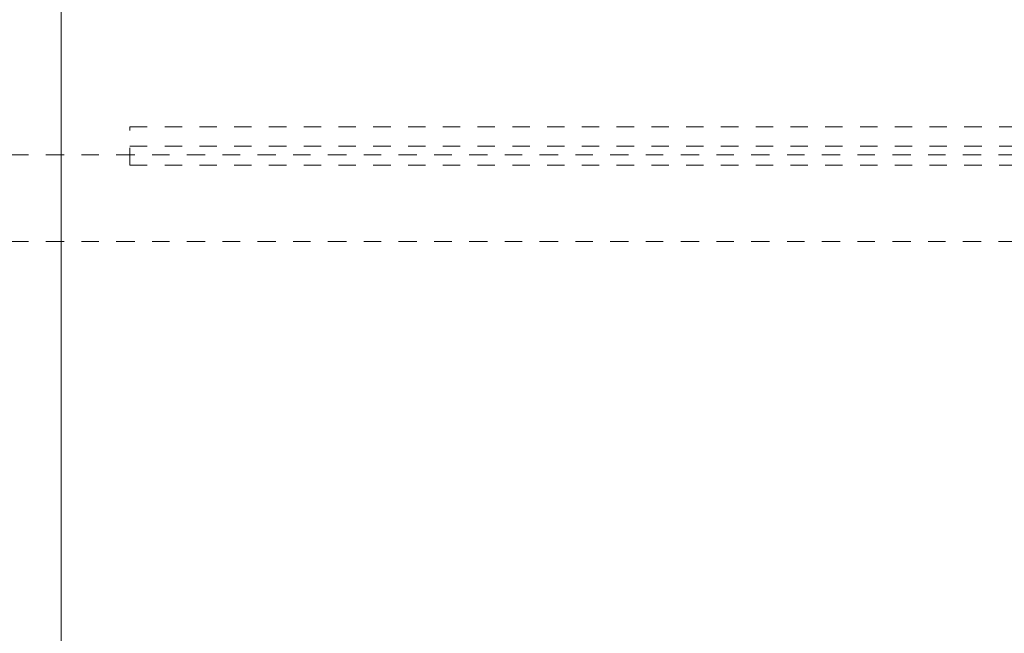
# Model space of a CAD drawing. Header units: metres. Extents: x -3.5 to 65.3, y -10.9 to 16.7.
# Tile 8 of 213: x -0.3 to 5.4, y 3.1 to 6.6. Entities that reach past the tile are written whole.
import ezdxf

# ---------------------------------------------------------------- set-up
doc = ezdxf.new("R2010")
doc.units = ezdxf.units.M
doc.header["$MEASUREMENT"] = 0
for name, pattern in [('Achse', [0.08, 0.04, -0.02, 0, -0.02]), ('Strichlinie doppelt', [0.218722, 0.105833, -0.042333, 0.028222, -0.042333]), ('Untersicht', [0.04, 0.03, -0.01])]:
    doc.linetypes.add(name, pattern=pattern)
for name, color, linetype in [('451 - Universal.Achsen Raster', 7, 'Continuous'), ('603 - Struktur.Bodenplatte_ Decke Roh', 7, 'Continuous'), ('608 - Struktur.Träger', 7, 'Continuous')]:
    doc.layers.add(name, color=color, linetype=linetype)

msp = doc.modelspace()

# ---------------------------------------------------------------- linework, layer by layer
at = {"layer": '451 - Universal.Achsen Raster', "color": 160, "linetype": 'Strichlinie doppelt', "lineweight": 9, "true_color": 0x3232ff}
for p, q in [((64.935, 5.85), (-3.175, 5.85)), ((64.935, 5.35), (-3.175, 5.35))]:
    msp.add_line(p, q, dxfattribs=at)
at = {"layer": '603 - Struktur.Bodenplatte_ Decke Roh', "color": 7, "linetype": 'Continuous', "lineweight": 18, "flags": 128}
msp.add_lwpolyline([(47.48, 13.695), (14.78, 13.695), (14.78, 13), (14.84, 13), (14.84, 8.585), (13.03, 8.585), (13.03, 8.725), (11.41, 8.725), (11.41, 13), (11.48, 13), (11.48, 13.695), (-0.015, 13.695), (-0.015, 0.005)], dxfattribs=at)
at = {"layer": '608 - Struktur.Träger', "color": 7, "linetype": 'Untersicht', "lineweight": 13}
for p, q in [((0.38, 6.01), (61.88, 6.01)), ((0.38, 5.79), (0.38, 6.01)), ((0.38, 5.79), (61.88, 5.79))]:
    msp.add_line(p, q, dxfattribs=at)
at = {"layer": '608 - Struktur.Träger', "color": 7, "linetype": 'Achse', "lineweight": 9}
msp.add_line((0.38, 5.9), (61.88, 5.9), dxfattribs=at)

doc.saveas('drawing.dxf')
